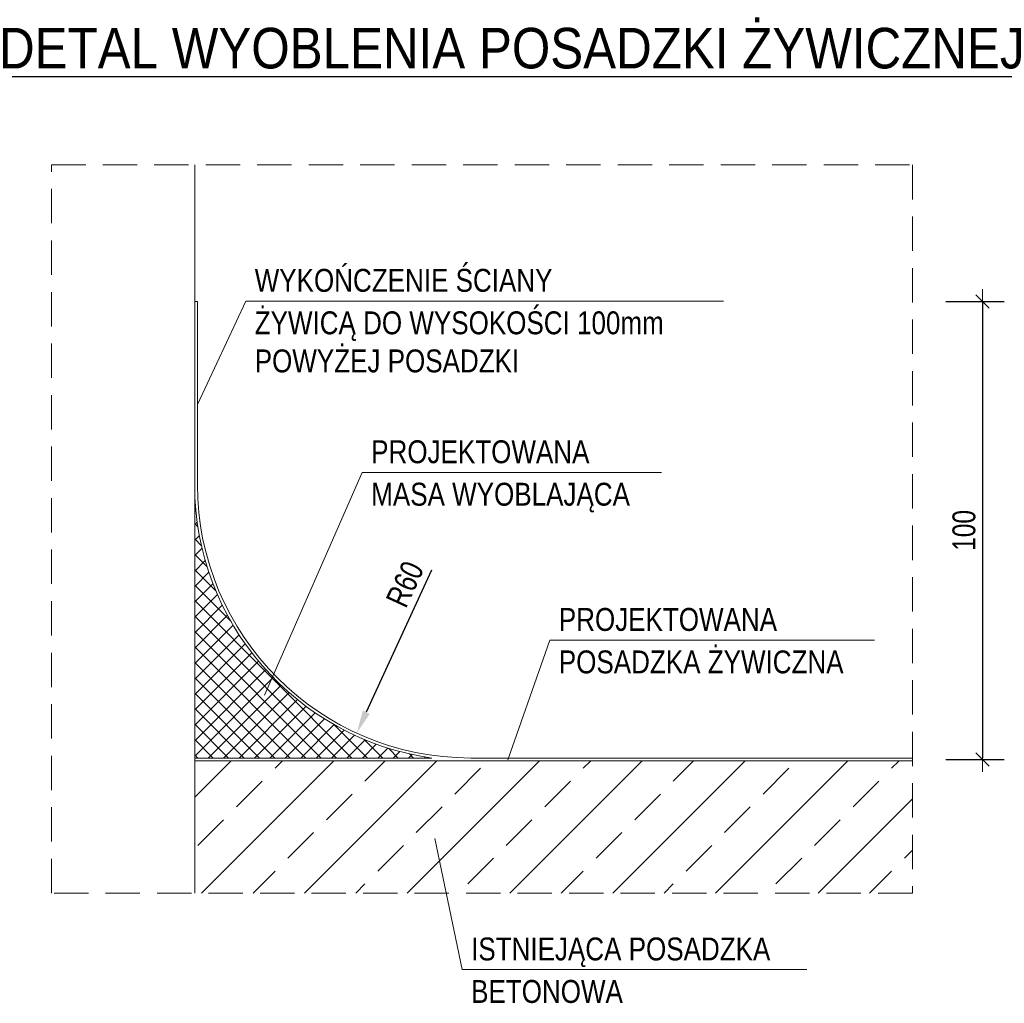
# Model space of a CAD drawing. Header units: millimetres. Extents: x -523 to 1404227, y -783705 to 1038705.
# Tile 57 of 256: x 547103 to 549254, y 14344 to 16491. Entities that reach past the tile are written whole.
import ezdxf
from ezdxf.enums import TextEntityAlignment as Align

# ---------------------------------------------------------------- set-up
doc = ezdxf.new("R2010")
doc.units = ezdxf.units.MM
doc.linetypes.add('DASHED', pattern=[0.75, 0.5, -0.25])
for name, color, linetype, lineweight in [('BA_txs', 2, 'Continuous', 18), ('BA_wym', 1, 'Continuous', 18), ('PG_PODCIĄGI', 1, 'DASHED', 18), ('PG_SZRAF', 1, 'Continuous', 18), ('PG_WIDOKOWE_CIENKIE', 7, 'Continuous', 18)]:
    doc.layers.add(name, color=color, linetype=linetype, lineweight=lineweight)
doc.layers.add('BZ_sym', color=7, linetype='Continuous')
doc.layers.add('BZ_txg', color=3, linetype='Continuous')
doc.styles.add('ARIAL', font='arial.ttf')
doc.styles.add('BIKTS', font='bikromsw.shx', dxfattribs={"width": 0.85})
doc.styles.add('BIKWYM', font='BIKROMSW.SHX', dxfattribs={"width": 0.8})
doc.dimstyles.new('BA_KR_20', dxfattribs={"dimtxt": 50, "dimasz": 2.333332, "dimexe": 48, "dimexo": 0, "dimgap": 0, "dimtad": 0, "dimdec": 1, "dimlfac": 0.1, "dimrnd": 0.5, "dimzin": 9, "dimdsep": 46, "dimtxsty": 'BIKWYM', "dimblk": 'WYM-KR', "dimcen": 0, "dimdle": 20, "dimclrd": 256, "dimclre": 256, "dimclrt": 7, "dimadec": 0, "dimazin": 0, "dimtfac": 0.033333, "dimtdec": 1, "dimtmove": 0, "dimatfit": 3, "dimldrblk": 'WYM-KR', "dimfxl": 0, "dimtvp": 0.8, "dimtolj": 1, "dimarcsym": 0})

# ---------------------------------------------------------------- blocks, each defined once
blk = doc.blocks.new('WYM-KR')
at = {"color": 7, "linetype": 'ByBlock'}
blk.add_line((6.24, 6.24), (-6.24, -6.24), dxfattribs=at)
at = {"linetype": 'ByBlock'}
blk.add_line((11.52, 0), (-11.52, 0), dxfattribs=at)
blk = doc.blocks.new('*D81')
at = {"layer": 'BA_wym', "lineweight": -2}
for p, q in [((549126.5, 15876.3), (549254.5, 15876.3)), ((549206.5, 15874), (549206.5, 14878.7)), ((549126.5, 14876.3), (549254.5, 14876.3))]:
    blk.add_line(p, q, dxfattribs=at)
at = {"layer": 'Defpoints', "color": 0}
for p in [(547491.7, 15876.3), (547485.7, 14876.3), (549206.5, 14876.3)]:
    blk.add_point(p, dxfattribs=at)
at = {"layer": 'BA_wym', "lineweight": -2, "xscale": 2.333332, "yscale": 2.333332, "zscale": 2.333332}
for p, rotation in [((549206.5, 15876.3), 90), ((549206.5, 14876.3), 270)]:
    blk.add_blockref('WYM-KR', p, dxfattribs=dict(at, rotation=rotation))
at = {"layer": 'BA_wym', "color": 7, "insert": (549166.5, 15376.3), "char_height": 50, "attachment_point": 5, "rotation": 90, "style": 'BIKWYM'}
blk.add_mtext('\\A1;100', dxfattribs=at)
blk = doc.blocks.new('*D74')
at = {"layer": 'BA_wym', "lineweight": -2}
blk.add_line((548003.4, 15289.8), (547860.6, 14979.2), dxfattribs=at)
at = {"layer": 'BA_wym'}
blk.add_solid([(547853, 14982.7), (547868.2, 14975.7), (547839.7, 14933.8)], dxfattribs=at)
at = {"layer": 'Defpoints', "color": 0}
for p in [(548090.4, 15478.9), (547839.7, 14933.8)]:
    blk.add_point(p, dxfattribs=at)
at = {"layer": 'BA_wym', "color": 7, "insert": (547945.2, 15258.9), "char_height": 50, "attachment_point": 5, "rotation": 65.3059, "style": 'BIKWYM'}
blk.add_mtext('\\A1;R60', dxfattribs=at)
blk = doc.blocks.new('eoprz')

msp = doc.modelspace()

# ---------------------------------------------------------------- hatches: boundary and pattern name
at = {"layer": 'PG_SZRAF'}
h = msp.add_hatch(dxfattribs=at)
h.set_pattern_fill('ANSI37', color=18, scale=7.5)
h.set_pattern_definition([(45, (519569.726, 5960.655), (-16.83798, 16.83798), []), (135, (519569.726, 5960.655), (-16.83798, -16.83798), [])])
h.paths.add_polyline_path([(547485.75, 15476.33), (547485.75, 14879.33), (548003.9, 14879.33, -0.3734402)])
h = msp.add_hatch(dxfattribs=at)
h.set_pattern_fill('ANSI33', color=18, scale=25)
h.set_pattern_definition([(45, (519569.73, 5960.66), (-112.2532, 112.2532), []), (45, (519681.98, 5960.66), (-112.2532, 112.2532), [79.375, -39.6875])])
h.paths.add_polyline_path([(549053.69, 14584.31), (549053.69, 14873.33), (547485.75, 14873.33), (547485.75, 14584.31)])

# ---------------------------------------------------------------- linework, layer by layer
at = {"layer": 'PG_PODCIĄGI', "color": 18, "ltscale": 150}
msp.add_lwpolyline([(547172.55, 16174.14), (549053.69, 16174.14), (549053.69, 14584.31), (547172.55, 14584.31)], close=True, dxfattribs=at)
at = {"layer": 'PG_WIDOKOWE_CIENKIE', "color": 18}
for p, q in [((547485.75, 16174.14), (547485.75, 14584.31)), ((547491.75, 15876.33), (547485.75, 15876.33)), ((547491.75, 15476.33), (547491.75, 15876.33)), ((547485.75, 14879.33), (548003.9, 14879.33)), ((547485.75, 14873.33), (547485.75, 14876.33)), ((547485.75, 14873.33), (549053.69, 14873.33)), ((548088.75, 14879.33), (549053.69, 14879.33))]:
    msp.add_line(p, q, dxfattribs=at)
for points in [[(548640.98, 15877.14), (547597.33, 15877.14), (547491.75, 15651.13)], [(548505.88, 15502.87), (547851.81, 15502.87), (547638.02, 15016.65)], [(548971.19, 15136.74), (548261.73, 15136.74), (548169.75, 14875.45)], [(548823.03, 14417.22), (548070.12, 14417.22), (548010.09, 14703.47)]]:
    msp.add_lwpolyline(points, dxfattribs=at)
for radius, end in [(603, 261.91062), (597, 270)]:
    msp.add_arc((548088.75, 15476.33), radius, 180, end, dxfattribs=at)

# ---------------------------------------------------------------- block references
at = {"layer": 'BZ_sym', "color": 18}
ref = msp.add_blockref('eoprz', (548172.7, 16358.45), dxfattribs=dict(at, xscale=5.0625, yscale=5.0625, zscale=5.0625))
ref.add_attrib('Nazwa', '%%uDETAL WYOBLENIA POSADZKI ŻYWICZNEJ', dxfattribs={"layer": 'BZ_txg', "height": 88.5938, "style": 'ARIAL', "width": 0.9}).set_placement((548172.7, 16429.33), align=Align.MIDDLE_CENTER)

# ---------------------------------------------------------------- texts
at = {"layer": 'BA_txs', "color": 18, "ltscale": 0.2, "style": 'BIKTS', "width": 0.85}
for s, p in [('WYKOŃCZENIE ŚCIANY', (547616.86, 15897.28)), ('ŻYWICĄ DO WYSOKOŚCI 100mm', (547616.86, 15804.55)), ('POWYŻEJ POSADZKI', (547616.86, 15721.34)), ('PROJEKTOWANA', (547871.34, 15523.01)), ('MASA WYOBLAJĄCA', (547871.34, 15430.27)), ('PROJEKTOWANA', (548281.25, 15156.88)), ('POSADZKA ŻYWICZNA', (548281.25, 15064.14)), ('ISTNIEJĄCA POSADZKA', (548089.64, 14437.36)), ('BETONOWA', (548089.64, 14344.62))]:
    msp.add_text(s, height=50, dxfattribs=at).set_placement(p)

# ---------------------------------------------------------------- dimensions: what is measured, and where the dimension line sits
at = {"layer": 'BA_wym', "color": 18}
dim = msp.add_linear_dim(base=(549206.47, 14876.33), p1=(547491.75, 15876.33), p2=(547485.75, 14876.33), angle=90, dimstyle='BA_KR_20', override={"dimtmove": 1}, dxfattribs=at)
dim.commit()
dim.dimension.update_dxf_attribs({"geometry": '*D81', "text_midpoint": (549166.47, 15376.33)})
dim = msp.add_radius_dim(center=(548090.39, 15478.89), mpoint=(547839.73, 14933.76), dimstyle='BA_KR_20', override={"dimasz": 50, "dimsah": 1, "dimtmove": 1}, dxfattribs=at)
dim.commit()
dim.dimension.update_dxf_attribs({"geometry": '*D74', "text_midpoint": (547981.56, 15242.22), "dimtype": 164})

doc.saveas('drawing.dxf')
